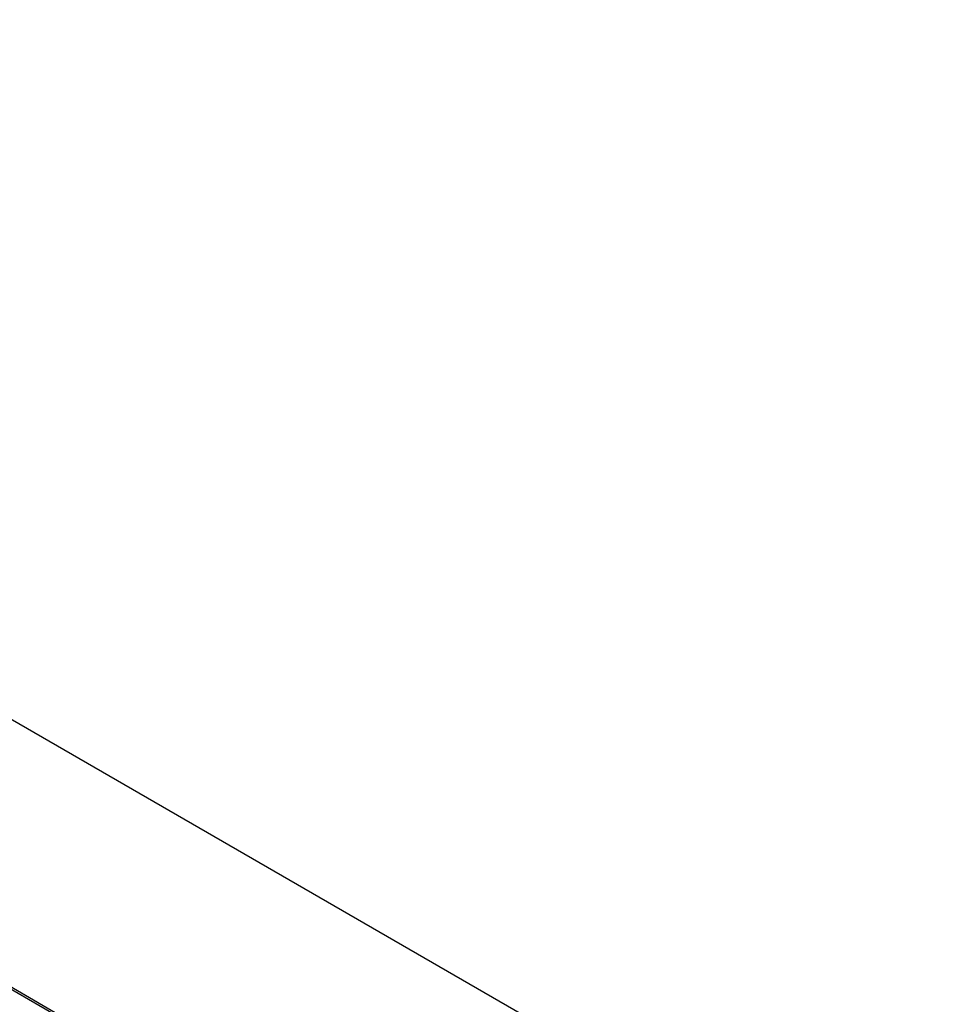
# Model space of a CAD drawing. Header units: millimetres. Extents: x -0.57 to 0.95, y -0.4 to 0.71.
# Tile 218 of 256: x 0.6386 to 0.6675, y 0.2692 to 0.2995. Entities that reach past the tile are written whole.
import ezdxf

# ---------------------------------------------------------------- set-up
doc = ezdxf.new("R2010")
doc.units = ezdxf.units.MM
doc.layers.add('FORMAT', color=7, linetype='Continuous')

msp = doc.modelspace()

# ---------------------------------------------------------------- linework, layer by layer
at = {"layer": 'FORMAT', "color": 7, "linetype": 'Continuous', "lineweight": 25}
for p, q in [((0.600951, 0.299522), (0.754079, 0.211123)), ((0.749779, 0.205335), (0.609663, 0.286222)), ((0.60972, 0.286136), (0.749836, 0.205249))]:
    msp.add_line(p, q, dxfattribs=at)

doc.saveas('drawing.dxf')
